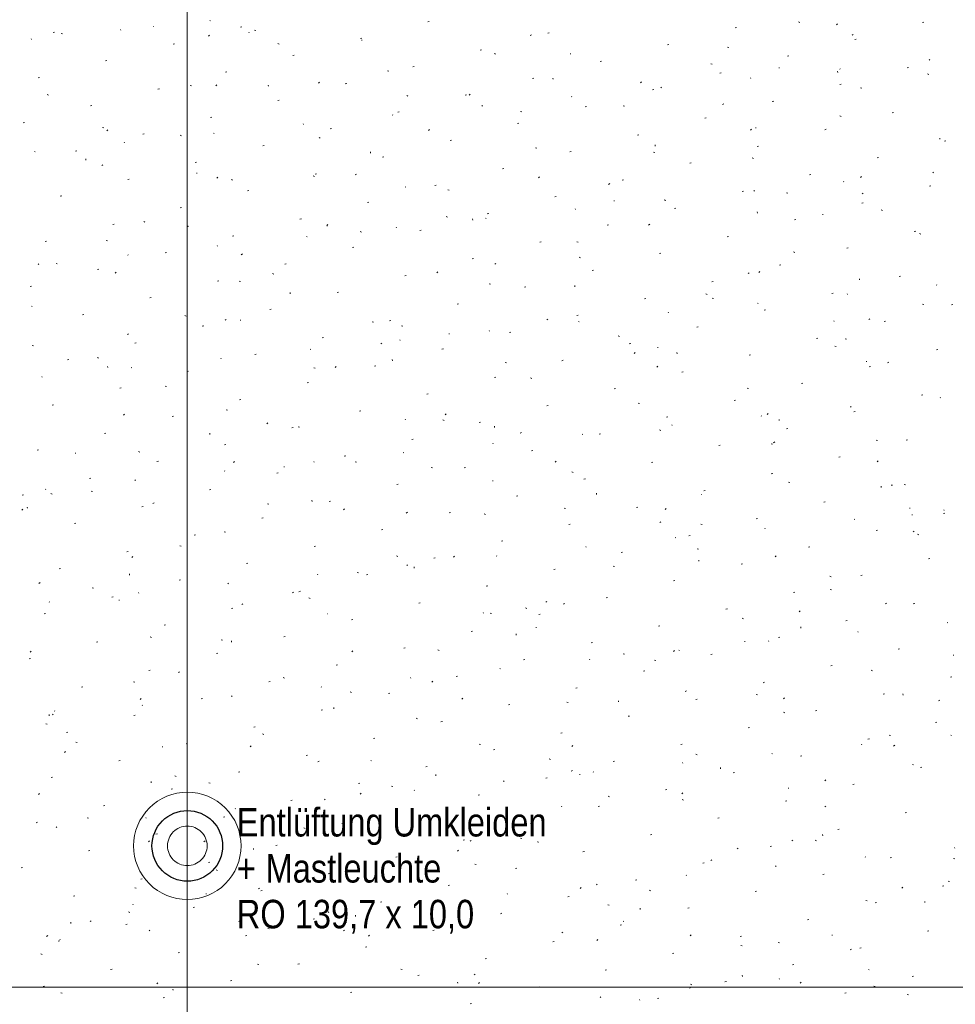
# Model space of a CAD drawing. Extents: x -743 to 300, y 62 to 1112.
# Tile 126 of 179: x -165 to -99, y 834 to 903. Entities that reach past the tile are written whole.
import ezdxf
from ezdxf.lldxf.tags import DXFTag

# ---------------------------------------------------------------- set-up
doc = ezdxf.new("R2010")
doc.units = 0
doc.layers.get('0').update_dxf_attribs({"lineweight": 13})
doc.layers.add('60- 61 allgemeine Ausstattung- 4 Terrassen', color=9, linetype='Continuous', lineweight=9, true_color=0x808080)
doc.layers.add('70 -72 Beschriftung- 1 Beschriftung allgemein', color=7, linetype='Continuous', lineweight=9, true_color=0xff6633)
doc.layers.add('70 -71 Achsen- 1 Gebäudeachsen', color=7, linetype='STRICHPUNKT2-A06CPV7LL0', lineweight=18)
doc.styles.get("Standard").update_dxf_attribs({"font": 'ARIALN.TTF'})
tags = doc.linetypes.add('grob-A06CPV7GL0', pattern=[14, 3, -8, 3]).pattern_tags.tags
tags[8:9] = [DXFTag(74, 4), DXFTag(75, 0), DXFTag(340, '0'), DXFTag(46, 0.0), DXFTag(50, 0.0), DXFTag(44, 0.0), DXFTag(45, 0.0)]
tags[6:7] = [DXFTag(74, 4), DXFTag(75, 0), DXFTag(340, '0'), DXFTag(46, 0.0), DXFTag(50, 0.0), DXFTag(44, 0.0), DXFTag(45, 0.0)]
tags[4:5] = [DXFTag(74, 4), DXFTag(75, 0), DXFTag(340, '0'), DXFTag(46, 0.0), DXFTag(50, 0.0), DXFTag(44, 0.0), DXFTag(45, 0.0)]
tags = doc.linetypes.add('STRICHPUNKT2-A06CPV7LL0', pattern=[12.7, 6.35, -3.175, 0, -3.175]).pattern_tags.tags
tags[10:11] = [DXFTag(74, 4), DXFTag(75, 0), DXFTag(340, '0'), DXFTag(46, 0.0), DXFTag(50, 0.0), DXFTag(44, 0.0), DXFTag(45, 0.0)]
tags[8:9] = [DXFTag(74, 4), DXFTag(75, 0), DXFTag(340, '0'), DXFTag(46, 0.0), DXFTag(50, 0.0), DXFTag(44, 0.0), DXFTag(45, 0.0)]
tags[6:7] = [DXFTag(74, 4), DXFTag(75, 0), DXFTag(340, '0'), DXFTag(46, 0.0), DXFTag(50, 0.0), DXFTag(44, 0.0), DXFTag(45, 0.0)]
tags[4:5] = [DXFTag(74, 4), DXFTag(75, 0), DXFTag(340, '0'), DXFTag(46, 0.0), DXFTag(50, 0.0), DXFTag(44, 0.0), DXFTag(45, 0.0)]

# ---------------------------------------------------------------- blocks, each defined once
blk = doc.blocks.new('Referenz-A06CPV7ML0')
at = {"layer": '60- 61 allgemeine Ausstattung- 4 Terrassen', "color": 0}
for p, q in [((-155.279, 902.888), (-155.235, 902.885)), ((-151.215, 903.267), (-151.248, 903.303)), ((-149.082, 902.829), (-148.987, 902.852)), ((-135.826, 903.208), (-135.731, 903.232)), ((-114.089, 902.775), (-113.993, 902.799)), ((-109.59, 903.208), (-109.499, 903.171)), ((-106.831, 903.056), (-106.912, 903)), ((-100.833, 903.155), (-100.737, 903.178)), ((-162.339, 902.449), (-162.243, 902.473)), ((-161.783, 902.394), (-161.692, 902.357)), ((-157.546, 902.618), (-157.579, 902.654)), ((-151.278, 902.272), (-151.35, 902.205)), ((-148.496, 902.479), (-148.479, 902.438)), ((-148.109, 902.614), (-148.015, 902.586)), ((-128.506, 902.296), (-128.578, 902.229)), ((-127.345, 902.396), (-127.25, 902.42)), ((-105.735, 902.32), (-105.807, 902.253)), ((-163.877, 901.968), (-163.91, 902.005)), ((-153.857, 901.638), (-153.762, 901.662)), ((-146.453, 901.676), (-146.362, 901.639)), ((-140.601, 902.017), (-140.506, 902.041)), ((-140.515, 901.914), (-140.471, 901.911)), ((-118.864, 901.585), (-118.769, 901.609)), ((-114.63, 901.415), (-114.536, 901.386)), ((-105.608, 901.964), (-105.512, 901.988)), ((-145.376, 900.827), (-145.281, 900.85)), ((-132.12, 901.206), (-132.025, 901.23)), ((-131.124, 900.957), (-131.033, 900.92)), ((-125.751, 900.94), (-125.707, 900.937)), ((-110.383, 900.773), (-110.287, 900.797)), ((-158.633, 900.447), (-158.537, 900.471)), ((-136.895, 900.015), (-136.8, 900.039)), ((-123.639, 900.394), (-123.544, 900.418)), ((-115.794, 900.239), (-115.703, 900.202)), ((-110.988, 899.965), (-110.943, 899.963)), ((-101.902, 899.962), (-101.806, 899.986)), ((-100.311, 900.498), (-100.344, 900.535)), ((-163.408, 899.257), (-163.312, 899.281)), ((-150.151, 899.636), (-150.056, 899.66)), ((-138.697, 899.737), (-138.603, 899.708)), ((-115.158, 899.583), (-115.063, 899.607)), ((-106.826, 899.63), (-106.835, 899.718)), ((-106.642, 899.849), (-106.675, 899.885)), ((-100.465, 899.521), (-100.373, 899.484)), ((-152.657, 898.707), (-152.566, 898.67)), ((-150.757, 898.747), (-150.838, 898.691)), ((-147.114, 898.649), (-147.124, 898.738)), ((-143.491, 898.928), (-143.563, 898.861)), ((-141.67, 898.825), (-141.575, 898.848)), ((-128.414, 899.204), (-128.319, 899.228)), ((-126.97, 899.14), (-126.98, 899.228)), ((-120.72, 898.952), (-120.792, 898.885)), ((-119.304, 898.55), (-119.337, 898.586)), ((-112.973, 899.199), (-113.006, 899.236)), ((-106.677, 898.771), (-106.581, 898.795)), ((-162.763, 898.059), (-162.669, 898.03)), ((-154.927, 898.445), (-154.831, 898.469)), ((-137.328, 897.988), (-137.236, 897.952)), ((-133.189, 898.013), (-133.094, 898.037)), ((-132.825, 898.079), (-132.906, 898.023)), ((-125.636, 897.901), (-125.669, 897.937)), ((-119.933, 898.392), (-119.838, 898.416)), ((-105.218, 898.537), (-105.124, 898.508)), ((-159.702, 897.255), (-159.606, 897.279)), ((-146.445, 897.634), (-146.35, 897.658)), ((-131.967, 897.251), (-132, 897.288)), ((-124.708, 897.202), (-124.613, 897.226)), ((-121.998, 897.27), (-121.907, 897.233)), ((-114.894, 897.411), (-114.974, 897.354)), ((-111.452, 897.581), (-111.357, 897.605)), ((-138.298, 896.602), (-138.331, 896.638)), ((-137.964, 896.823), (-137.869, 896.846)), ((-129.284, 896.859), (-129.19, 896.83)), ((-106.668, 896.552), (-106.577, 896.515)), ((-102.971, 896.769), (-102.875, 896.793)), ((-164.477, 896.064), (-164.381, 896.088)), ((-151.221, 896.443), (-151.125, 896.467)), ((-144.629, 895.953), (-144.662, 895.989)), ((-129.483, 896.011), (-129.388, 896.035)), ((-116.227, 896.39), (-116.132, 896.414)), ((-158.861, 895.738), (-158.77, 895.701)), ((-158.476, 895.559), (-158.548, 895.492)), ((-155.996, 895.253), (-155.9, 895.277)), ((-153.351, 895.181), (-153.257, 895.152)), ((-150.96, 895.303), (-150.993, 895.34)), ((-142.739, 895.632), (-142.644, 895.656)), ((-135.705, 895.584), (-135.777, 895.516)), ((-121.002, 895.2), (-120.907, 895.224)), ((-112.933, 895.608), (-113.005, 895.541)), ((-112.628, 895.732), (-112.611, 895.691)), ((-107.746, 895.579), (-107.651, 895.603)), ((-157.291, 894.654), (-157.324, 894.69)), ((-147.515, 894.441), (-147.419, 894.465)), ((-143.531, 895.02), (-143.44, 894.983)), ((-134.258, 894.821), (-134.163, 894.844)), ((-119.741, 894.409), (-119.75, 894.497)), ((-112.521, 894.388), (-112.426, 894.412)), ((-99.597, 894.899), (-99.606, 894.987)), ((-99.265, 894.767), (-99.169, 894.791)), ((-163.623, 894.004), (-163.656, 894.041)), ((-160.771, 894.062), (-160.675, 894.086)), ((-139.885, 893.919), (-139.894, 894.007)), ((-128.202, 894.301), (-128.11, 894.265)), ((-125.777, 894.009), (-125.682, 894.033)), ((-119.872, 893.981), (-119.778, 893.953)), ((-160.029, 893.428), (-160.039, 893.516)), ((-158.82, 893.102), (-158.9, 893.046)), ((-152.29, 893.251), (-152.194, 893.275)), ((-139.033, 893.63), (-138.938, 893.654)), ((-117.296, 893.198), (-117.201, 893.222)), ((-112.872, 893.583), (-112.781, 893.546)), ((-104.04, 893.577), (-103.945, 893.601)), ((-152.194, 892.498), (-152.15, 892.495)), ((-143.938, 892.303), (-143.844, 892.275)), ((-143.809, 892.439), (-143.713, 892.463)), ((-140.888, 892.434), (-140.969, 892.377)), ((-130.552, 892.819), (-130.457, 892.842)), ((-108.815, 892.386), (-108.72, 892.41)), ((-100.056, 892.534), (-100.089, 892.571)), ((-157.065, 892.06), (-156.969, 892.084)), ((-150.69, 892.215), (-150.762, 892.148)), ((-149.735, 892.051), (-149.644, 892.014)), ((-135.327, 891.628), (-135.232, 891.652)), ((-127.918, 892.239), (-127.99, 892.172)), ((-122.956, 891.765), (-123.037, 891.709)), ((-122.071, 892.007), (-121.976, 892.031)), ((-106.387, 891.885), (-106.42, 891.921)), ((-105.147, 892.264), (-105.219, 892.196)), ((-100.334, 891.575), (-100.239, 891.599)), ((-148.584, 891.249), (-148.488, 891.273)), ((-137.431, 891.524), (-137.386, 891.521)), ((-134.405, 891.333), (-134.314, 891.296)), ((-113.59, 891.196), (-113.495, 891.22)), ((-112.718, 891.235), (-112.751, 891.272)), ((-110.459, 891.104), (-110.365, 891.075)), ((-105.024, 891.097), (-105.105, 891.041)), ((-161.84, 890.87), (-161.744, 890.894)), ((-140.103, 890.437), (-140.007, 890.461)), ((-126.846, 890.817), (-126.751, 890.84)), ((-122.667, 890.55), (-122.623, 890.547)), ((-119.05, 890.586), (-119.083, 890.623)), ((-119.076, 890.614), (-118.985, 890.577)), ((-105.109, 890.384), (-105.014, 890.408)), ((-153.359, 890.058), (-153.263, 890.082)), ((-131.621, 889.626), (-131.526, 889.65)), ((-125.381, 889.937), (-125.414, 889.973)), ((-118.365, 890.005), (-118.27, 890.029)), ((-112.512, 889.678), (-112.521, 889.766)), ((-107.903, 889.576), (-107.859, 889.573)), ((-103.746, 889.896), (-103.655, 889.859)), ((-158.134, 888.868), (-158.038, 888.892)), ((-155.939, 889.082), (-155.848, 889.045)), ((-144.878, 889.247), (-144.782, 889.271)), ((-142.903, 888.871), (-142.975, 888.804)), ((-134.526, 889.426), (-134.432, 889.397)), ((-132.656, 889.188), (-132.665, 889.276)), ((-131.712, 889.287), (-131.745, 889.324)), ((-123.14, 888.815), (-123.045, 888.838)), ((-120.132, 888.895), (-120.204, 888.828)), ((-109.884, 889.194), (-109.789, 889.218)), ((-152.8, 888.697), (-152.809, 888.786)), ((-142.965, 888.791), (-142.948, 888.75)), ((-140.609, 888.364), (-140.518, 888.327)), ((-138.043, 888.638), (-138.076, 888.675)), ((-136.397, 888.435), (-136.301, 888.459)), ((-101.403, 888.382), (-101.308, 888.406)), ((-101.047, 888.226), (-100.953, 888.197)), ((-162.909, 887.677), (-162.813, 887.701)), ((-158.592, 887.748), (-158.498, 887.719)), ((-149.653, 888.056), (-149.557, 888.08)), ((-144.374, 887.989), (-144.407, 888.025)), ((-127.915, 887.624), (-127.82, 887.648)), ((-125.28, 887.646), (-125.188, 887.609)), ((-114.659, 888.003), (-114.564, 888.027)), ((-157.037, 886.69), (-157.07, 886.727)), ((-154.428, 886.866), (-154.332, 886.89)), ((-150.705, 887.339), (-150.738, 887.376)), ((-148.95, 886.788), (-149.031, 886.732)), ((-141.172, 887.245), (-141.076, 887.269)), ((-119.434, 886.813), (-119.339, 886.836)), ((-109.95, 886.927), (-109.859, 886.89)), ((-106.178, 887.192), (-106.083, 887.216)), ((-163.368, 886.041), (-163.401, 886.077)), ((-162.143, 886.113), (-162.051, 886.077)), ((-145.947, 886.054), (-145.851, 886.078)), ((-132.691, 886.433), (-132.595, 886.457)), ((-131.019, 886.12), (-131.099, 886.063)), ((-125.113, 886.548), (-125.019, 886.519)), ((-110.953, 886.001), (-110.858, 886.025)), ((-159.203, 885.675), (-159.107, 885.699)), ((-157.888, 885.503), (-157.96, 885.436)), ((-146.813, 885.395), (-146.722, 885.358)), ((-135.117, 885.527), (-135.189, 885.46)), ((-124.209, 885.622), (-124.114, 885.646)), ((-113.087, 885.452), (-113.168, 885.395)), ((-112.345, 885.551), (-112.417, 885.484)), ((-150.722, 884.864), (-150.626, 884.888)), ((-149.18, 884.87), (-149.086, 884.841)), ((-137.466, 885.243), (-137.37, 885.267)), ((-131.483, 884.677), (-131.392, 884.64)), ((-115.728, 884.811), (-115.633, 884.834)), ((-105.283, 884.947), (-105.292, 885.035)), ((-102.472, 885.19), (-102.377, 885.214)), ((-163.978, 884.485), (-163.882, 884.508)), ((-145.571, 883.967), (-145.58, 884.055)), ((-142.241, 884.052), (-142.145, 884.076)), ((-128.985, 884.431), (-128.889, 884.455)), ((-125.427, 884.457), (-125.436, 884.545)), ((-116.154, 883.958), (-116.063, 883.922)), ((-107.247, 883.999), (-107.152, 884.023)), ((-106.133, 883.921), (-106.165, 883.958)), ((-99.801, 884.57), (-99.834, 884.607)), ((-155.497, 883.673), (-155.401, 883.697)), ((-133.76, 883.241), (-133.664, 883.265)), ((-120.503, 883.62), (-120.408, 883.644)), ((-115.701, 883.67), (-115.607, 883.642)), ((-112.464, 883.272), (-112.497, 883.308)), ((-100.824, 883.24), (-100.733, 883.203)), ((-163.874, 883.082), (-163.83, 883.079)), ((-147.016, 882.862), (-146.92, 882.886)), ((-118.795, 882.622), (-118.828, 882.659)), ((-112.022, 882.809), (-111.927, 882.832)), ((-98.766, 883.188), (-98.671, 883.212)), ((-160.272, 882.483), (-160.176, 882.506)), ((-153.017, 882.426), (-152.925, 882.389)), ((-150.101, 882.158), (-150.173, 882.091)), ((-149.11, 882.108), (-149.066, 882.105)), ((-139.767, 881.992), (-139.673, 881.964)), ((-138.535, 882.05), (-138.439, 882.074)), ((-127.33, 882.183), (-127.402, 882.115)), ((-125.279, 882.429), (-125.183, 882.453)), ((-125.126, 881.973), (-125.159, 882.01)), ((-107.097, 882.044), (-107.08, 882.003)), ((-104.559, 882.207), (-104.631, 882.14)), ((-103.541, 881.997), (-103.446, 882.021)), ((-151.791, 881.671), (-151.695, 881.695)), ((-137.687, 881.708), (-137.596, 881.671)), ((-131.457, 881.324), (-131.49, 881.36)), ((-130.054, 881.239), (-129.958, 881.263)), ((-116.797, 881.618), (-116.702, 881.642)), ((-157.013, 881.143), (-157.094, 881.086)), ((-156.566, 880.481), (-156.47, 880.504)), ((-143.31, 880.86), (-143.214, 880.884)), ((-139.081, 880.474), (-139.162, 880.418)), ((-137.788, 880.674), (-137.821, 880.711)), ((-134.346, 881.134), (-134.302, 881.131)), ((-122.358, 880.99), (-122.266, 880.953)), ((-108.316, 880.807), (-108.221, 880.83)), ((-106.288, 880.793), (-106.194, 880.764)), ((-163.834, 880.314), (-163.74, 880.286)), ((-144.12, 880.025), (-144.152, 880.062)), ((-134.829, 880.048), (-134.733, 880.072)), ((-121.573, 880.427), (-121.477, 880.451)), ((-121.15, 879.806), (-121.23, 879.75)), ((-119.582, 880.16), (-119.538, 880.157)), ((-118.198, 879.726), (-118.207, 879.814)), ((-107.028, 880.271), (-106.937, 880.235)), ((-99.835, 879.995), (-99.74, 880.019)), ((-161.341, 879.29), (-161.245, 879.314)), ((-159.22, 879.458), (-159.129, 879.421)), ((-150.451, 879.376), (-150.484, 879.412)), ((-148.085, 879.669), (-147.989, 879.693)), ((-138.342, 879.236), (-138.351, 879.324)), ((-130.355, 879.115), (-130.261, 879.086)), ((-126.348, 879.237), (-126.252, 879.261)), ((-113.091, 879.616), (-112.996, 879.64)), ((-104.819, 879.186), (-104.774, 879.183)), ((-103.218, 879.138), (-103.298, 879.081)), ((-158.486, 878.745), (-158.495, 878.833)), ((-156.782, 878.726), (-156.815, 878.763)), ((-152.86, 878.479), (-152.764, 878.502)), ((-143.891, 878.739), (-143.8, 878.702)), ((-142.315, 878.814), (-142.387, 878.747)), ((-139.604, 878.858), (-139.508, 878.882)), ((-119.544, 878.838), (-119.616, 878.771)), ((-117.867, 878.425), (-117.771, 878.449)), ((-104.61, 878.805), (-104.515, 878.828)), ((-163.113, 878.077), (-163.146, 878.113)), ((-144.379, 877.667), (-144.283, 877.691)), ((-131.123, 878.046), (-131.027, 878.07)), ((-128.561, 878.021), (-128.47, 877.984)), ((-157.635, 877.288), (-157.539, 877.312)), ((-154.421, 877.437), (-154.327, 877.408)), ((-122.642, 877.235), (-122.546, 877.259)), ((-113.232, 877.303), (-113.14, 877.266)), ((-109.385, 877.614), (-109.29, 877.638)), ((-149.154, 876.477), (-149.058, 876.5)), ((-135.898, 876.856), (-135.802, 876.88)), ((-114.161, 876.424), (-114.065, 876.447)), ((-100.904, 876.803), (-100.809, 876.826)), ((-99.547, 876.607), (-99.58, 876.643)), ((-162.41, 876.098), (-162.315, 876.121)), ((-150.095, 875.77), (-150.003, 875.734)), ((-140.673, 875.665), (-140.577, 875.689)), ((-127.417, 876.044), (-127.321, 876.068)), ((-120.942, 876.237), (-120.848, 876.208)), ((-105.878, 875.957), (-105.911, 875.994)), ((-105.679, 875.612), (-105.584, 875.636)), ((-157.3, 875.446), (-157.372, 875.379)), ((-153.929, 875.286), (-153.833, 875.31)), ((-137.434, 875.102), (-137.418, 875.061)), ((-134.765, 875.052), (-134.674, 875.015)), ((-134.528, 875.47), (-134.6, 875.403)), ((-118.936, 875.233), (-118.84, 875.257)), ((-112.209, 875.308), (-112.242, 875.345)), ((-111.757, 875.494), (-111.829, 875.427)), ((-110.969, 874.995), (-110.978, 875.083)), ((-147.144, 874.829), (-147.224, 874.773)), ((-145.448, 874.475), (-145.352, 874.499)), ((-145.009, 874.559), (-144.915, 874.53)), ((-132.192, 874.854), (-132.096, 874.878)), ((-131.113, 874.505), (-131.122, 874.593)), ((-119.435, 874.334), (-119.344, 874.297)), ((-118.54, 874.659), (-118.573, 874.695)), ((-110.455, 874.422), (-110.359, 874.445)), ((-158.704, 874.096), (-158.609, 874.119)), ((-151.257, 874.015), (-151.266, 874.103)), ((-136.967, 873.663), (-136.871, 873.687)), ((-129.212, 874.161), (-129.293, 874.104)), ((-124.871, 874.009), (-124.904, 874.046)), ((-123.711, 874.042), (-123.615, 874.066)), ((-111.28, 873.492), (-111.361, 873.436)), ((-104.106, 873.616), (-104.015, 873.579)), ((-101.973, 873.61), (-101.878, 873.634)), ((-163.479, 872.905), (-163.384, 872.929)), ((-156.298, 872.802), (-156.207, 872.765)), ((-150.223, 873.284), (-150.127, 873.308)), ((-131.202, 873.36), (-131.235, 873.396)), ((-128.486, 872.852), (-128.39, 872.876)), ((-115.23, 873.231), (-115.134, 873.255)), ((-111.53, 873.359), (-111.436, 873.331)), ((-160.789, 872.693), (-160.745, 872.69)), ((-154.998, 872.094), (-154.903, 872.117)), ((-149.513, 872.102), (-149.585, 872.035)), ((-143.865, 872.061), (-143.898, 872.098)), ((-141.742, 872.473), (-141.646, 872.497)), ((-137.534, 872.711), (-137.567, 872.747)), ((-126.742, 872.126), (-126.814, 872.059)), ((-106.749, 872.42), (-106.653, 872.443)), ((-103.971, 872.15), (-104.043, 872.083)), ((-150.196, 871.412), (-150.229, 871.448)), ((-146.026, 871.719), (-145.981, 871.716)), ((-140.969, 872.083), (-140.878, 872.047)), ((-135.597, 871.681), (-135.502, 871.653)), ((-133.261, 871.661), (-133.165, 871.685)), ((-120.005, 872.04), (-119.909, 872.064)), ((-159.773, 870.903), (-159.678, 870.927)), ((-156.527, 870.763), (-156.56, 870.799)), ((-146.517, 871.282), (-146.421, 871.306)), ((-131.262, 870.745), (-131.218, 870.742)), ((-125.639, 871.365), (-125.548, 871.328)), ((-124.78, 870.85), (-124.684, 870.874)), ((-111.524, 871.229), (-111.428, 871.253)), ((-162.858, 870.113), (-162.891, 870.15)), ((-151.292, 870.092), (-151.197, 870.115)), ((-138.036, 870.471), (-137.94, 870.495)), ((-116.299, 870.038), (-116.203, 870.062)), ((-110.31, 870.647), (-110.218, 870.61)), ((-103.74, 870.264), (-103.749, 870.352)), ((-103.043, 870.418), (-102.947, 870.441)), ((-102.118, 870.482), (-102.023, 870.453)), ((-164.548, 869.712), (-164.453, 869.736)), ((-162.502, 869.833), (-162.411, 869.796)), ((-159.663, 870.003), (-159.569, 869.975)), ((-144.028, 869.284), (-144.037, 869.372)), ((-129.555, 869.659), (-129.459, 869.683)), ((-123.884, 869.774), (-123.893, 869.862)), ((-116.498, 869.771), (-116.454, 869.768)), ((-164.498, 868.733), (-164.57, 868.666)), ((-164.172, 868.793), (-164.181, 868.881)), ((-156.067, 868.901), (-155.972, 868.925)), ((-155.206, 869.184), (-155.287, 869.127)), ((-147.173, 869.115), (-147.081, 869.078)), ((-142.811, 869.28), (-142.715, 869.304)), ((-141.727, 868.757), (-141.799, 868.69)), ((-126.184, 868.804), (-126.09, 868.775)), ((-121.074, 868.848), (-120.978, 868.872)), ((-118.955, 868.782), (-119.027, 868.714)), ((-107.818, 869.227), (-107.722, 869.251)), ((-101.734, 868.797), (-101.69, 868.794)), ((-99.292, 868.643), (-99.325, 868.679)), ((-147.586, 868.09), (-147.491, 868.113)), ((-137.275, 868.515), (-137.355, 868.459)), ((-134.33, 868.469), (-134.234, 868.493)), ((-131.843, 868.396), (-131.752, 868.359)), ((-112.593, 868.036), (-112.497, 868.06)), ((-105.623, 867.994), (-105.656, 868.03)), ((-101.566, 868.355), (-101.55, 868.314)), ((-99.337, 868.416), (-99.241, 868.439)), ((-160.842, 867.71), (-160.747, 867.734)), ((-139.105, 867.278), (-139.009, 867.302)), ((-125.849, 867.657), (-125.753, 867.681)), ((-119.343, 867.847), (-119.423, 867.791)), ((-116.513, 867.678), (-116.422, 867.641)), ((-111.954, 867.344), (-111.987, 867.381)), ((-104.112, 867.225), (-104.016, 867.249)), ((-152.361, 866.899), (-152.266, 866.923)), ((-150.251, 867.126), (-150.156, 867.097)), ((-118.285, 866.695), (-118.318, 866.731)), ((-117.368, 866.846), (-117.272, 866.87)), ((-101.411, 867.179), (-101.492, 867.122)), ((-101.184, 866.96), (-101.093, 866.923)), ((-153.376, 866.146), (-153.285, 866.109)), ((-143.88, 866.088), (-143.785, 866.111)), ((-130.624, 866.467), (-130.528, 866.491)), ((-124.617, 866.045), (-124.649, 866.082)), ((-116.772, 865.926), (-116.678, 865.897)), ((-108.887, 866.034), (-108.791, 866.058)), ((-157.136, 865.708), (-157.041, 865.732)), ((-156.712, 865.389), (-156.784, 865.322)), ((-138.047, 865.428), (-137.955, 865.391)), ((-135.399, 865.276), (-135.303, 865.3)), ((-133.94, 865.413), (-134.012, 865.346)), ((-130.948, 865.396), (-130.981, 865.433)), ((-122.143, 865.655), (-122.047, 865.679)), ((-116.655, 865.043), (-116.664, 865.131)), ((-111.169, 865.437), (-111.241, 865.37)), ((-100.406, 865.223), (-100.31, 865.247)), ((-161.911, 864.518), (-161.816, 864.542)), ((-148.655, 864.897), (-148.56, 864.921)), ((-137.279, 864.747), (-137.312, 864.783)), ((-136.799, 864.553), (-136.808, 864.641)), ((-126.918, 864.465), (-126.822, 864.489)), ((-122.717, 864.709), (-122.626, 864.672)), ((-113.662, 864.844), (-113.566, 864.868)), ((-156.943, 864.062), (-156.952, 864.151)), ((-143.61, 864.097), (-143.643, 864.134)), ((-140.838, 864.248), (-140.744, 864.219)), ((-140.174, 864.086), (-140.079, 864.109)), ((-107.388, 863.991), (-107.296, 863.954)), ((-105.181, 864.032), (-105.085, 864.056)), ((-163.269, 863.538), (-163.349, 863.482)), ((-159.58, 863.177), (-159.489, 863.14)), ((-153.43, 863.706), (-153.335, 863.73)), ((-149.941, 863.448), (-149.974, 863.485)), ((-131.693, 863.274), (-131.597, 863.298)), ((-118.437, 863.653), (-118.341, 863.677)), ((-107.359, 863.048), (-107.265, 863.02)), ((-158.205, 862.516), (-158.11, 862.54)), ((-156.272, 862.799), (-156.305, 862.835)), ((-145.337, 862.87), (-145.418, 862.813)), ((-144.949, 862.895), (-144.854, 862.919)), ((-144.25, 862.459), (-144.159, 862.422)), ((-123.212, 862.463), (-123.116, 862.487)), ((-109.956, 862.842), (-109.86, 862.866)), ((-162.604, 862.149), (-162.636, 862.186)), ((-157.705, 862.303), (-157.661, 862.3)), ((-149.724, 861.704), (-149.629, 861.728)), ((-148.925, 862.045), (-148.997, 861.978)), ((-136.468, 862.084), (-136.373, 862.107)), ((-128.921, 861.74), (-128.83, 861.704)), ((-127.405, 862.202), (-127.486, 862.145)), ((-126.154, 862.069), (-126.226, 862.002)), ((-114.731, 861.651), (-114.635, 861.675)), ((-103.382, 862.093), (-103.454, 862.026)), ((-101.475, 862.03), (-101.379, 862.054)), ((-162.98, 861.325), (-162.885, 861.349)), ((-142.941, 861.329), (-142.897, 861.326)), ((-131.904, 861.413), (-131.887, 861.372)), ((-131.426, 861.37), (-131.332, 861.341)), ((-127.987, 861.272), (-127.891, 861.296)), ((-113.591, 861.022), (-113.5, 860.985)), ((-109.474, 861.533), (-109.554, 861.477)), ((-154.499, 860.514), (-154.404, 860.538)), ((-141.243, 860.893), (-141.148, 860.917)), ((-128.177, 860.355), (-128.133, 860.352)), ((-119.506, 860.461), (-119.41, 860.485)), ((-109.426, 860.312), (-109.435, 860.4)), ((-106.25, 860.84), (-106.154, 860.864)), ((-99.037, 860.679), (-99.07, 860.716)), ((-155.492, 859.692), (-155.398, 859.663)), ((-146.018, 859.702), (-145.923, 859.726)), ((-132.762, 860.082), (-132.667, 860.105)), ((-129.57, 859.822), (-129.579, 859.91)), ((-111.025, 859.649), (-110.929, 859.673)), ((-105.368, 860.03), (-105.401, 860.066)), ((-159.274, 859.323), (-159.179, 859.347)), ((-150.454, 859.49), (-150.363, 859.453)), ((-149.714, 859.332), (-149.723, 859.42)), ((-137.537, 858.891), (-137.442, 858.915)), ((-124.281, 859.27), (-124.185, 859.294)), ((-113.414, 859.381), (-113.369, 859.378)), ((-111.699, 859.38), (-111.732, 859.417)), ((-102.544, 858.838), (-102.448, 858.862)), ((-163.91, 858.676), (-163.982, 858.609)), ((-150.793, 858.512), (-150.698, 858.536)), ((-141.139, 858.701), (-141.211, 858.634)), ((-135.125, 858.772), (-135.033, 858.735)), ((-122.013, 858.493), (-121.919, 858.464)), ((-118.367, 858.725), (-118.439, 858.658)), ((-118.031, 858.731), (-118.064, 858.768)), ((-115.8, 858.459), (-115.704, 858.483)), ((-98.65, 858.407), (-98.606, 858.404)), ((-164.049, 858.133), (-163.954, 858.157)), ((-142.312, 857.7), (-142.217, 857.724)), ((-130.693, 857.432), (-130.726, 857.469)), ((-129.056, 858.08), (-128.961, 858.103)), ((-124.362, 858.082), (-124.395, 858.118)), ((-119.795, 858.053), (-119.704, 858.017)), ((-107.319, 857.647), (-107.223, 857.671)), ((-155.568, 857.321), (-155.473, 857.345)), ((-153.4, 857.224), (-153.48, 857.168)), ((-146.08, 856.815), (-145.986, 856.786)), ((-137.024, 856.783), (-137.057, 856.82)), ((-133.831, 856.889), (-133.736, 856.913)), ((-120.575, 857.268), (-120.479, 857.292)), ((-104.465, 857.335), (-104.374, 857.298)), ((-98.838, 856.836), (-98.742, 856.86)), ((-160.343, 856.131), (-160.248, 856.155)), ((-156.658, 856.521), (-156.567, 856.484)), ((-147.087, 856.51), (-146.992, 856.534)), ((-143.355, 856.134), (-143.388, 856.17)), ((-135.468, 856.556), (-135.548, 856.5)), ((-125.35, 856.078), (-125.255, 856.101)), ((-112.094, 856.457), (-111.998, 856.481)), ((-149.686, 855.484), (-149.719, 855.521)), ((-141.328, 855.803), (-141.237, 855.766)), ((-138.606, 855.698), (-138.511, 855.722)), ((-117.536, 855.888), (-117.617, 855.831)), ((-112.601, 855.615), (-112.507, 855.586)), ((-110.581, 855.381), (-110.653, 855.314)), ((-103.613, 855.645), (-103.517, 855.669)), ((-102.196, 855.581), (-102.206, 855.669)), ((-156.124, 855.332), (-156.196, 855.265)), ((-156.018, 854.835), (-156.051, 854.872)), ((-151.862, 855.319), (-151.767, 855.343)), ((-142.485, 854.601), (-142.494, 854.689)), ((-133.352, 855.356), (-133.424, 855.289)), ((-130.125, 854.887), (-130.03, 854.911)), ((-125.999, 855.085), (-125.908, 855.048)), ((-122.341, 855.091), (-122.35, 855.179)), ((-116.869, 855.266), (-116.774, 855.29)), ((-99.604, 855.22), (-99.685, 855.163)), ((-162.629, 854.11), (-162.638, 854.199)), ((-162.349, 854.186), (-162.382, 854.222)), ((-162.241, 854.471), (-162.225, 854.43)), ((-156.637, 854.129), (-156.542, 854.153)), ((-143.381, 854.508), (-143.286, 854.532)), ((-121.644, 854.076), (-121.549, 854.099)), ((-110.669, 854.366), (-110.578, 854.329)), ((-108.388, 854.455), (-108.292, 854.479)), ((-162.862, 853.552), (-162.77, 853.516)), ((-148.156, 853.317), (-148.061, 853.341)), ((-136.667, 853.937), (-136.573, 853.908)), ((-134.9, 853.696), (-134.805, 853.72)), ((-113.163, 853.264), (-113.068, 853.288)), ((-99.907, 853.643), (-99.811, 853.667)), ((-161.413, 852.938), (-161.317, 852.962)), ((-147.532, 852.834), (-147.441, 852.797)), ((-126.419, 852.885), (-126.324, 852.909)), ((-103.188, 852.737), (-103.094, 852.708)), ((-98.782, 852.715), (-98.815, 852.752)), ((-160.734, 852.259), (-160.64, 852.23)), ((-154.621, 851.914), (-154.576, 851.911)), ((-152.931, 852.127), (-152.836, 852.151)), ((-148.337, 851.988), (-148.409, 851.921)), ((-139.675, 852.506), (-139.58, 852.53)), ((-132.203, 852.116), (-132.111, 852.079)), ((-125.566, 852.012), (-125.638, 851.945)), ((-117.938, 852.074), (-117.843, 852.097)), ((-105.114, 852.066), (-105.146, 852.103)), ((-104.682, 852.453), (-104.586, 852.477)), ((-102.794, 852.036), (-102.866, 851.969)), ((-161.462, 851.579), (-161.543, 851.523)), ((-144.45, 851.315), (-144.355, 851.339)), ((-131.194, 851.694), (-131.099, 851.718)), ((-116.873, 851.398), (-116.782, 851.361)), ((-111.445, 851.417), (-111.478, 851.453)), ((-109.457, 851.262), (-109.362, 851.286)), ((-157.707, 850.936), (-157.611, 850.96)), ((-143.53, 850.911), (-143.611, 850.854)), ((-139.857, 850.94), (-139.812, 850.937)), ((-135.969, 850.504), (-135.874, 850.528)), ((-127.255, 851.059), (-127.161, 851.03)), ((-122.713, 850.883), (-122.618, 850.907)), ((-117.776, 850.767), (-117.809, 850.804)), ((-101.543, 850.679), (-101.452, 850.642)), ((-153.736, 849.865), (-153.645, 849.829)), ((-149.225, 850.125), (-149.13, 850.149)), ((-135.256, 849.87), (-135.265, 849.958)), ((-125.599, 850.242), (-125.679, 850.186)), ((-125.093, 849.965), (-125.049, 849.963)), ((-124.107, 850.118), (-124.14, 850.155)), ((-115.111, 850.36), (-115.121, 850.448)), ((-114.232, 850.072), (-114.137, 850.095)), ((-100.976, 850.451), (-100.88, 850.475)), ((-162.482, 849.746), (-162.386, 849.769)), ((-155.4, 849.38), (-155.409, 849.468)), ((-151.321, 849.381), (-151.227, 849.352)), ((-140.744, 849.313), (-140.649, 849.337)), ((-138.406, 849.147), (-138.315, 849.11)), ((-130.438, 849.469), (-130.471, 849.505)), ((-127.488, 849.692), (-127.393, 849.716)), ((-107.667, 849.574), (-107.747, 849.518)), ((-105.751, 849.26), (-105.656, 849.284)), ((-163.322, 848.62), (-163.394, 848.553)), ((-154.001, 848.934), (-153.905, 848.958)), ((-140.551, 848.644), (-140.623, 848.577)), ((-136.769, 848.819), (-136.802, 848.856)), ((-132.263, 848.502), (-132.168, 848.526)), ((-123.077, 848.429), (-122.985, 848.392)), ((-119.007, 848.881), (-118.912, 848.905)), ((-117.779, 848.668), (-117.851, 848.601)), ((-110.329, 848.991), (-110.285, 848.989)), ((-158.776, 847.744), (-158.68, 847.767)), ((-145.519, 848.123), (-145.424, 848.147)), ((-143.101, 848.17), (-143.133, 848.206)), ((-126.373, 847.724), (-126.357, 847.683)), ((-123.782, 847.69), (-123.687, 847.714)), ((-117.842, 848.182), (-117.748, 848.153)), ((-110.526, 848.07), (-110.431, 848.093)), ((-149.432, 847.521), (-149.465, 847.557)), ((-137.038, 847.311), (-136.943, 847.335)), ((-107.747, 847.711), (-107.656, 847.674)), ((-102.045, 847.258), (-101.95, 847.282)), ((-163.551, 846.553), (-163.455, 846.577)), ((-159.94, 846.897), (-159.848, 846.86)), ((-155.763, 846.871), (-155.796, 846.908)), ((-150.295, 846.932), (-150.199, 846.956)), ((-141.909, 846.504), (-141.815, 846.475)), ((-128.557, 846.5), (-128.462, 846.524)), ((-115.301, 846.879), (-115.206, 846.903)), ((-162.094, 846.222), (-162.127, 846.258)), ((-155.07, 845.742), (-154.974, 845.765)), ((-144.61, 846.178), (-144.519, 846.141)), ((-141.813, 846.121), (-141.718, 846.145)), ((-120.076, 845.689), (-119.981, 845.712)), ((-107.882, 845.629), (-107.892, 845.717)), ((-106.82, 846.068), (-106.725, 846.091)), ((-155.535, 845.275), (-155.607, 845.208)), ((-151.593, 845.265), (-151.673, 845.209)), ((-146.589, 844.93), (-146.493, 844.954)), ((-133.332, 845.309), (-133.237, 845.333)), ((-132.764, 845.3), (-132.836, 845.233)), ((-129.28, 845.46), (-129.189, 845.423)), ((-128.026, 845.139), (-128.036, 845.227)), ((-109.993, 845.324), (-110.065, 845.257)), ((-108.43, 845.304), (-108.336, 845.275)), ((-159.845, 844.551), (-159.749, 844.575)), ((-148.17, 844.649), (-148.18, 844.737)), ((-133.661, 844.597), (-133.742, 844.541)), ((-124.851, 844.498), (-124.756, 844.522)), ((-113.951, 844.742), (-113.86, 844.705)), ((-111.595, 844.877), (-111.5, 844.901)), ((-98.528, 844.752), (-98.561, 844.788)), ((-151.364, 843.74), (-151.268, 843.764)), ((-138.107, 844.119), (-138.012, 844.143)), ((-132.496, 843.626), (-132.402, 843.597)), ((-116.37, 843.687), (-116.275, 843.71)), ((-115.729, 843.929), (-115.81, 843.872)), ((-104.859, 844.102), (-104.892, 844.139)), ((-103.114, 844.066), (-103.019, 844.089)), ((-98.621, 844.023), (-98.53, 843.987)), ((-164.62, 843.361), (-164.524, 843.384)), ((-150.814, 843.21), (-150.723, 843.173)), ((-142.883, 842.928), (-142.787, 842.952)), ((-129.626, 843.307), (-129.531, 843.331)), ((-117.521, 842.804), (-117.554, 842.84)), ((-111.19, 843.453), (-111.223, 843.489)), ((-107.889, 842.875), (-107.794, 842.899)), ((-156.139, 842.549), (-156.043, 842.573)), ((-135.484, 842.491), (-135.393, 842.454)), ((-123.852, 842.154), (-123.885, 842.191)), ((-121.145, 842.496), (-121.05, 842.52)), ((-99.017, 842.426), (-98.923, 842.397)), ((-156.563, 841.948), (-156.469, 841.919)), ((-151.536, 841.524), (-151.492, 841.521)), ((-147.749, 841.931), (-147.821, 841.864)), ((-147.658, 841.738), (-147.562, 841.762)), ((-134.401, 842.117), (-134.306, 842.141)), ((-130.183, 841.505), (-130.216, 841.541)), ((-124.978, 841.955), (-125.05, 841.888)), ((-120.155, 841.773), (-120.063, 841.736)), ((-112.664, 841.685), (-112.569, 841.708)), ((-102.206, 841.98), (-102.278, 841.913)), ((-99.408, 842.064), (-99.313, 842.087)), ((-160.914, 841.359), (-160.818, 841.382)), ((-156.711, 840.783), (-156.694, 840.742)), ((-139.177, 840.926), (-139.081, 840.95)), ((-136.515, 840.855), (-136.548, 840.892)), ((-125.92, 841.305), (-125.825, 841.329)), ((-104.825, 841.055), (-104.734, 841.018)), ((-104.183, 840.873), (-104.088, 840.897)), ((-100.653, 840.898), (-100.662, 840.987)), ((-157.018, 840.241), (-156.926, 840.204)), ((-152.433, 840.547), (-152.337, 840.571)), ((-142.846, 840.206), (-142.879, 840.243)), ((-136.772, 840.55), (-136.728, 840.547)), ((-130.695, 840.115), (-130.6, 840.139)), ((-123.084, 840.748), (-122.99, 840.719)), ((-120.797, 840.408), (-120.807, 840.496)), ((-117.439, 840.494), (-117.344, 840.518)), ((-161.085, 839.428), (-161.095, 839.516)), ((-159.655, 839.62), (-159.736, 839.563)), ((-157.208, 839.357), (-157.112, 839.38)), ((-149.177, 839.557), (-149.21, 839.593)), ((-143.952, 839.736), (-143.856, 839.76)), ((-141.688, 839.522), (-141.597, 839.486)), ((-140.941, 839.918), (-140.951, 840.006)), ((-122.009, 839.576), (-121.964, 839.573)), ((-108.958, 839.683), (-108.863, 839.706)), ((-155.508, 838.907), (-155.541, 838.944)), ((-147.15, 839.07), (-147.056, 839.041)), ((-141.724, 838.952), (-141.804, 838.895)), ((-135.471, 838.924), (-135.375, 838.948)), ((-126.358, 838.804), (-126.267, 838.767)), ((-122.214, 839.303), (-122.119, 839.327)), ((-100.477, 838.871), (-100.382, 838.895)), ((-162.734, 838.563), (-162.806, 838.496)), ((-161.983, 838.166), (-161.887, 838.19)), ((-161.839, 838.258), (-161.872, 838.295)), ((-148.727, 838.545), (-148.631, 838.569)), ((-139.962, 838.587), (-140.034, 838.52)), ((-126.989, 838.113), (-126.894, 838.137)), ((-123.792, 838.283), (-123.873, 838.227)), ((-117.191, 838.611), (-117.263, 838.544)), ((-113.733, 838.492), (-113.638, 838.516)), ((-111.029, 838.086), (-110.938, 838.049)), ((-107.245, 838.602), (-107.201, 838.599)), ((-163.221, 837.272), (-163.13, 837.235)), ((-153.502, 837.355), (-153.406, 837.378)), ((-140.246, 837.734), (-140.15, 837.758)), ((-118.508, 837.301), (-118.413, 837.325)), ((-113.671, 837.87), (-113.577, 837.842)), ((-105.86, 837.615), (-105.941, 837.558)), ((-105.252, 837.681), (-105.157, 837.704)), ((-131.765, 836.922), (-131.669, 836.946)), ((-158.277, 836.164), (-158.181, 836.188)), ((-147.892, 836.554), (-147.8, 836.517)), ((-145.021, 836.543), (-144.925, 836.567)), ((-137.738, 836.192), (-137.644, 836.164)), ((-123.283, 836.111), (-123.188, 836.135)), ((-110.027, 836.49), (-109.932, 836.514)), ((-104.604, 836.138), (-104.637, 836.175)), ((-154.947, 835.219), (-155.019, 835.152)), ((-149.796, 835.353), (-149.7, 835.376)), ((-136.54, 835.732), (-136.444, 835.756)), ((-133.712, 835.187), (-133.722, 835.275)), ((-132.562, 835.835), (-132.471, 835.799)), ((-132.176, 835.243), (-132.248, 835.176)), ((-114.802, 835.299), (-114.707, 835.323)), ((-113.568, 835.677), (-113.577, 835.765)), ((-110.935, 835.489), (-110.968, 835.526)), ((-109.405, 835.267), (-109.476, 835.2)), ((-101.546, 835.679), (-101.451, 835.702)), ((-163.052, 834.973), (-162.956, 834.997)), ((-161.804, 834.514), (-161.71, 834.486)), ((-153.856, 834.697), (-153.866, 834.785)), ((-141.315, 834.541), (-141.219, 834.565)), ((-128.059, 834.92), (-127.963, 834.944)), ((-117.266, 834.84), (-117.299, 834.876)), ((-117.233, 835.117), (-117.141, 835.08)), ((-106.321, 834.488), (-106.226, 834.512)), ((-104.259, 834.993), (-104.165, 834.964)), ((-154.571, 834.162), (-154.475, 834.186)), ((-123.597, 834.19), (-123.63, 834.227)), ((-120.843, 834.036), (-120.826, 833.995)), ((-119.577, 834.109), (-119.482, 834.133)), ((-101.903, 834.399), (-101.812, 834.362)), ((-132.834, 833.73), (-132.738, 833.754))]:
    blk.add_line(p, q, dxfattribs=at)
at = {"layer": '60- 61 allgemeine Ausstattung- 4 Terrassen', "color": 0, "lineweight": 25}
for p, q in [((-154.241, 846.991), (-154.03, 847.117)), ((-154.03, 847.117), (-153.809, 847.222)), ((-153.809, 847.222), (-153.578, 847.304)), ((-153.578, 847.304), (-153.34, 847.364)), ((-153.34, 847.364), (-153.097, 847.4)), ((-153.097, 847.4), (-152.852, 847.412)), ((-152.852, 847.412), (-152.607, 847.4)), ((-152.607, 847.4), (-152.364, 847.364)), ((-152.364, 847.364), (-152.126, 847.304)), ((-152.126, 847.304), (-151.895, 847.222)), ((-151.895, 847.222), (-151.673, 847.117)), ((-151.673, 847.117), (-151.463, 846.991)), ((-154.931, 846.301), (-154.784, 846.498)), ((-154.784, 846.498), (-154.62, 846.68)), ((-154.62, 846.68), (-154.438, 846.845)), ((-154.438, 846.845), (-154.241, 846.991)), ((-151.463, 846.991), (-151.266, 846.845)), ((-151.266, 846.845), (-151.084, 846.68)), ((-151.084, 846.68), (-150.919, 846.498)), ((-150.919, 846.498), (-150.773, 846.301)), ((-155.304, 845.4), (-155.244, 845.638)), ((-155.244, 845.638), (-155.162, 845.869)), ((-155.162, 845.869), (-155.057, 846.091)), ((-155.057, 846.091), (-154.931, 846.301)), ((-150.773, 846.301), (-150.647, 846.091)), ((-150.647, 846.091), (-150.542, 845.869)), ((-150.542, 845.869), (-150.46, 845.638)), ((-150.46, 845.638), (-150.4, 845.4)), ((-155.352, 844.912), (-155.34, 845.157)), ((-155.34, 845.157), (-155.304, 845.4)), ((-150.4, 845.4), (-150.364, 845.157)), ((-150.364, 845.157), (-150.352, 844.912)), ((-155.34, 844.667), (-155.352, 844.912)), ((-155.304, 844.424), (-155.34, 844.667)), ((-155.244, 844.186), (-155.304, 844.424)), ((-150.4, 844.424), (-150.46, 844.186)), ((-150.364, 844.667), (-150.4, 844.424)), ((-150.352, 844.912), (-150.364, 844.667)), ((-155.162, 843.955), (-155.244, 844.186)), ((-155.057, 843.734), (-155.162, 843.955)), ((-154.931, 843.523), (-155.057, 843.734)), ((-150.647, 843.734), (-150.773, 843.523)), ((-150.542, 843.955), (-150.647, 843.734)), ((-150.46, 844.186), (-150.542, 843.955)), ((-154.784, 843.326), (-154.931, 843.523)), ((-154.62, 843.144), (-154.784, 843.326)), ((-154.438, 842.98), (-154.62, 843.144)), ((-154.241, 842.833), (-154.438, 842.98)), ((-151.266, 842.98), (-151.463, 842.833)), ((-151.084, 843.144), (-151.266, 842.98)), ((-150.919, 843.326), (-151.084, 843.144)), ((-150.773, 843.523), (-150.919, 843.326)), ((-154.03, 842.707), (-154.241, 842.833)), ((-153.809, 842.602), (-154.03, 842.707)), ((-153.578, 842.52), (-153.809, 842.602)), ((-153.34, 842.46), (-153.578, 842.52)), ((-153.097, 842.424), (-153.34, 842.46)), ((-152.852, 842.412), (-153.097, 842.424)), ((-152.607, 842.424), (-152.852, 842.412)), ((-152.364, 842.46), (-152.607, 842.424)), ((-152.126, 842.52), (-152.364, 842.46)), ((-151.895, 842.602), (-152.126, 842.52)), ((-151.673, 842.707), (-151.895, 842.602)), ((-151.463, 842.833), (-151.673, 842.707))]:
    blk.add_line(p, q, dxfattribs=at)
at = {"layer": '70 -71 Achsen- 1 Gebäudeachsen', "color": 0, "linetype": 'STRICHPUNKT2-A06CPV7LL0', "ltscale": 0.18}
for p, q in [((-152.852, 1084.852), (-152.852, 85.412)), ((-682.489, 834.912), (76.456, 834.912))]:
    blk.add_line(p, q, dxfattribs=at)
at = {"layer": '70 -72 Beschriftung- 1 Beschriftung allgemein', "color": 0, "linetype": 'grob-A06CPV7GL0', "ltscale": 0.13}
for p, q in [((-154.643, 848.263), (-154.306, 848.423)), ((-154.306, 848.423), (-153.955, 848.548)), ((-153.955, 848.548), (-153.593, 848.639)), ((-153.593, 848.639), (-153.224, 848.694)), ((-153.224, 848.694), (-152.852, 848.712)), ((-152.852, 848.712), (-152.479, 848.694)), ((-152.479, 848.694), (-152.111, 848.639)), ((-152.111, 848.639), (-151.749, 848.548)), ((-151.749, 848.548), (-151.398, 848.423)), ((-151.398, 848.423), (-151.061, 848.263)), ((-155.539, 847.599), (-155.263, 847.85)), ((-155.263, 847.85), (-154.963, 848.072)), ((-154.963, 848.072), (-154.643, 848.263)), ((-151.061, 848.263), (-150.741, 848.072)), ((-150.741, 848.072), (-150.441, 847.85)), ((-150.441, 847.85), (-150.165, 847.599)), ((-156.203, 846.703), (-156.011, 847.023)), ((-156.011, 847.023), (-155.789, 847.323)), ((-155.789, 847.323), (-155.539, 847.599)), ((-150.165, 847.599), (-149.914, 847.323)), ((-149.914, 847.323), (-149.692, 847.023)), ((-149.692, 847.023), (-149.501, 846.703)), ((-156.488, 846.015), (-156.363, 846.366)), ((-156.363, 846.366), (-156.203, 846.703)), ((-149.501, 846.703), (-149.341, 846.366)), ((-149.341, 846.366), (-149.216, 846.015)), ((-156.634, 845.285), (-156.579, 845.653)), ((-156.579, 845.653), (-156.488, 846.015)), ((-149.216, 846.015), (-149.125, 845.653)), ((-149.125, 845.653), (-149.07, 845.285)), ((-156.652, 844.912), (-156.634, 845.285)), ((-149.07, 845.285), (-149.052, 844.912)), ((-156.634, 844.54), (-156.652, 844.912)), ((-156.579, 844.171), (-156.634, 844.54)), ((-149.07, 844.54), (-149.125, 844.171)), ((-149.052, 844.912), (-149.07, 844.54)), ((-156.488, 843.809), (-156.579, 844.171)), ((-156.363, 843.458), (-156.488, 843.809)), ((-149.216, 843.809), (-149.341, 843.458)), ((-149.125, 844.171), (-149.216, 843.809)), ((-156.203, 843.121), (-156.363, 843.458)), ((-156.011, 842.801), (-156.203, 843.121)), ((-149.501, 843.121), (-149.692, 842.801)), ((-149.341, 843.458), (-149.501, 843.121)), ((-155.789, 842.501), (-156.011, 842.801)), ((-155.539, 842.225), (-155.789, 842.501)), ((-155.263, 841.975), (-155.539, 842.225)), ((-150.165, 842.225), (-150.441, 841.975)), ((-149.914, 842.501), (-150.165, 842.225)), ((-149.692, 842.801), (-149.914, 842.501)), ((-154.963, 841.752), (-155.263, 841.975)), ((-154.643, 841.561), (-154.963, 841.752)), ((-154.306, 841.401), (-154.643, 841.561)), ((-151.061, 841.561), (-151.398, 841.401)), ((-150.741, 841.752), (-151.061, 841.561)), ((-150.441, 841.975), (-150.741, 841.752)), ((-153.955, 841.276), (-154.306, 841.401)), ((-153.593, 841.185), (-153.955, 841.276)), ((-153.224, 841.13), (-153.593, 841.185)), ((-152.852, 841.112), (-153.224, 841.13)), ((-152.479, 841.13), (-152.852, 841.112)), ((-152.111, 841.185), (-152.479, 841.13)), ((-151.749, 841.276), (-152.111, 841.185)), ((-151.398, 841.401), (-151.749, 841.276))]:
    blk.add_line(p, q, dxfattribs=at)
at = {"layer": '70 -72 Beschriftung- 1 Beschriftung allgemein', "color": 0, "linetype": 'Continuous', "ltscale": 0.13}
for p, q in [((-154.087, 845.572), (-154.016, 845.69)), ((-154.016, 845.69), (-153.934, 845.8)), ((-153.934, 845.8), (-153.842, 845.902)), ((-153.842, 845.902), (-153.74, 845.994)), ((-153.74, 845.994), (-153.63, 846.076)), ((-153.63, 846.076), (-153.512, 846.147)), ((-153.512, 846.147), (-153.388, 846.206)), ((-153.388, 846.206), (-153.258, 846.252)), ((-153.258, 846.252), (-153.125, 846.285)), ((-153.125, 846.285), (-152.989, 846.305)), ((-152.989, 846.305), (-152.852, 846.312)), ((-152.852, 846.312), (-152.715, 846.305)), ((-152.715, 846.305), (-152.579, 846.285)), ((-152.579, 846.285), (-152.445, 846.252)), ((-152.445, 846.252), (-152.316, 846.206)), ((-152.316, 846.206), (-152.192, 846.147)), ((-152.192, 846.147), (-152.074, 846.076)), ((-152.074, 846.076), (-151.964, 845.994)), ((-151.964, 845.994), (-151.862, 845.902)), ((-151.862, 845.902), (-151.77, 845.8)), ((-151.77, 845.8), (-151.688, 845.69)), ((-151.688, 845.69), (-151.617, 845.572)), ((-154.252, 844.912), (-154.245, 845.049)), ((-154.245, 845.049), (-154.225, 845.185)), ((-154.225, 845.185), (-154.192, 845.318)), ((-154.192, 845.318), (-154.145, 845.448)), ((-154.145, 845.448), (-154.087, 845.572)), ((-151.617, 845.572), (-151.558, 845.448)), ((-151.558, 845.448), (-151.512, 845.318)), ((-151.512, 845.318), (-151.479, 845.185)), ((-151.479, 845.185), (-151.459, 845.049)), ((-151.459, 845.049), (-151.452, 844.912)), ((-154.245, 844.775), (-154.252, 844.912)), ((-154.225, 844.639), (-154.245, 844.775)), ((-154.192, 844.506), (-154.225, 844.639)), ((-154.145, 844.376), (-154.192, 844.506)), ((-154.087, 844.252), (-154.145, 844.376)), ((-154.016, 844.134), (-154.087, 844.252)), ((-151.617, 844.252), (-151.688, 844.134)), ((-151.558, 844.376), (-151.617, 844.252)), ((-151.512, 844.506), (-151.558, 844.376)), ((-151.479, 844.639), (-151.512, 844.506)), ((-151.459, 844.775), (-151.479, 844.639)), ((-151.452, 844.912), (-151.459, 844.775)), ((-153.934, 844.024), (-154.016, 844.134)), ((-153.842, 843.922), (-153.934, 844.024)), ((-153.74, 843.83), (-153.842, 843.922)), ((-153.63, 843.748), (-153.74, 843.83)), ((-153.512, 843.677), (-153.63, 843.748)), ((-153.388, 843.619), (-153.512, 843.677)), ((-153.258, 843.572), (-153.388, 843.619)), ((-153.125, 843.539), (-153.258, 843.572)), ((-152.989, 843.519), (-153.125, 843.539)), ((-152.579, 843.539), (-152.715, 843.519)), ((-152.445, 843.572), (-152.579, 843.539)), ((-152.316, 843.619), (-152.445, 843.572)), ((-152.192, 843.677), (-152.316, 843.619)), ((-152.074, 843.748), (-152.192, 843.677)), ((-151.964, 843.83), (-152.074, 843.748)), ((-151.862, 843.922), (-151.964, 843.83)), ((-151.77, 844.024), (-151.862, 843.922)), ((-151.688, 844.134), (-151.77, 844.024)), ((-152.852, 843.512), (-152.989, 843.519)), ((-152.715, 843.519), (-152.852, 843.512))]:
    blk.add_line(p, q, dxfattribs=at)
at = {"layer": '70 -72 Beschriftung- 1 Beschriftung allgemein', "color": 0, "linetype": 'Continuous', "ltscale": 0.13, "char_height": 2.01377, "attachment_point": 1}
for s, insert in [('{\\fArial Narrow;Entlüftung}', (-149.352, 847.589)), ('{\\fArial Narrow;Umkleiden}', (-138.325, 847.589)), ('{\\fArial Narrow;Mastleuchte}', (-147.315, 844.331)), ('{\\fArial Narrow;+}', (-149.352, 844.331)), ('{\\fArial Narrow;RO 139,7 x 10,0}', (-149.352, 841.094))]:
    blk.add_mtext(s, dxfattribs=dict(at, insert=insert))

msp = doc.modelspace()

# ---------------------------------------------------------------- block references
at = {"color": 8, "lineweight": 13, "ltscale": 0.13, "true_color": 0x808080}
msp.add_blockref('Referenz-A06CPV7ML0', (0, 0), dxfattribs=at)

doc.saveas('drawing.dxf')
